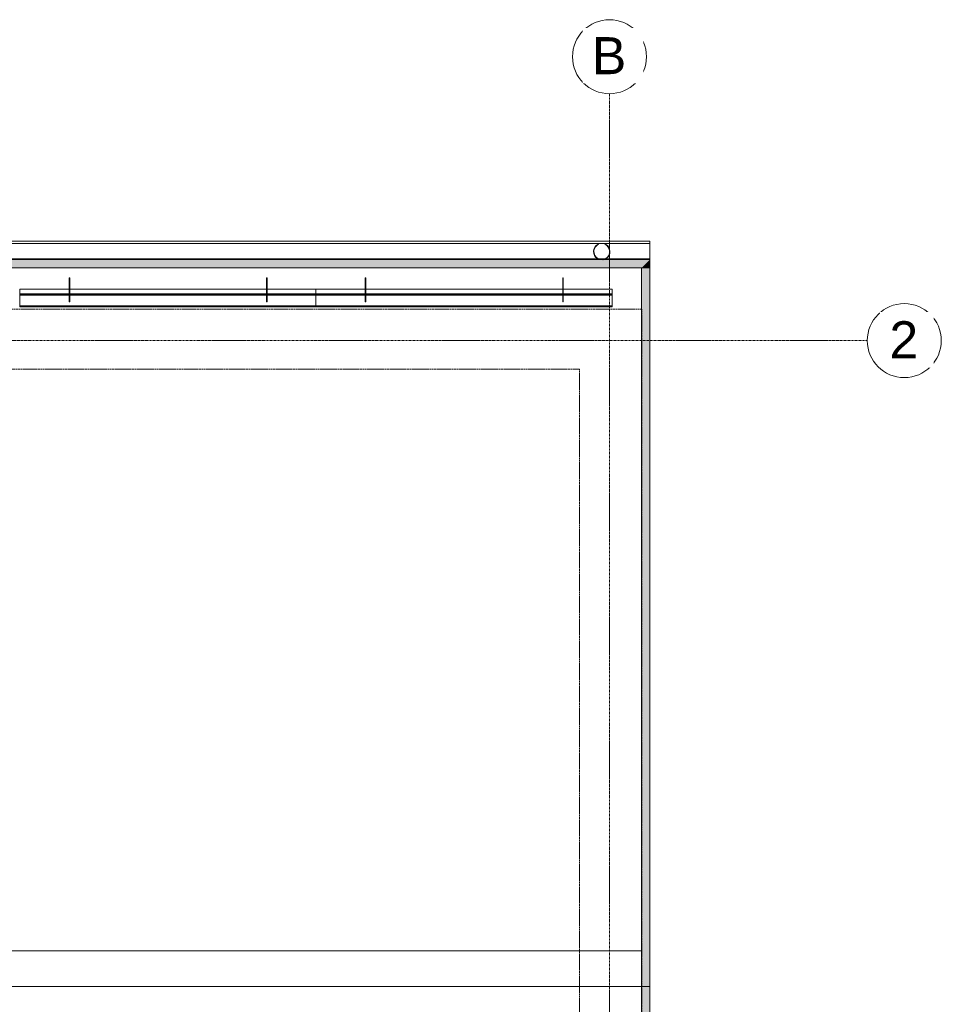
# Model space of a CAD drawing. Header units: millimetres. Extents: x -37728 to 44100, y 631619 to 691915.
# Tile 166 of 256: x -27729 to -22127, y 674089 to 680073. Entities that reach past the tile are written whole.
import ezdxf

# ---------------------------------------------------------------- set-up
doc = ezdxf.new("R2010")
doc.units = ezdxf.units.MM
doc.linetypes.add('Linia siatki', pattern=[2.2225, 1.27, -0.3175, 0.3175, -0.3175])
doc.linetypes.add('Ukryty', pattern=[0.714375, 0.47625, -0.238125])
doc.layers.add('_XREF', color=7, linetype='Continuous')
for name, color, linetype, lineweight in [('A-DETL-HDLN', 252, 'Ukryty', 5), ('A-DETL-MBND', 252, 'Continuous', 5), ('A-ROOF', 252, 'Continuous', 5), ('A-ROOF-OTLN', 252, 'Continuous', 5), ('A-ROOF-PATT', 252, 'Continuous', 5), ('S-GRID', 252, 'Continuous', 5), ('S-GRID-IDEN', 252, 'Continuous', 5)]:
    doc.layers.add(name, color=color, linetype=linetype, lineweight=lineweight)
doc.styles.add('Arial_2', font='arial.ttf', dxfattribs={"height": 22.5})

# ---------------------------------------------------------------- blocks, each defined once
blk = doc.blocks.new('Construction_Roof-Accessories_Lindab_KOTEGL - Construction_Roof-Accessories_Lindab_KOTEGL-V25-Dach PB')
at = {"layer": 'A-DETL-MBND', "color": 252}
for p, q in [((64277.15, 66350.74), (64276.85, 66350.74)), ((64276.85, 66350.74), (64276.85, 66350.39)), ((64276.85, 66350.7), (64276.85, 66348.88)), ((64276.85, 66345.81), (64276.85, 66350.39)), ((64276.85, 66348.18), (64276.85, 66348.88)), ((64276.85, 66348.88), (64276.85, 66347.04)), ((64276.85, 66346.59), (64276.85, 66348.82)), ((64276.85, 66347.82), (64276.85, 66348.18)), ((64276.85, 66345.88), (64276.85, 66347.82)), ((64276.85, 66347.04), (64276.85, 66346.39)), ((64277.15, 66347.04), (64276.85, 66347.04)), ((64276.85, 66345.88), (64276.85, 66346.59)), ((64276.85, 66345.93), (64276.85, 66346.39)), ((64276.85, 66346.39), (64276.85, 66346.32)), ((64276.85, 66345.92), (64276.85, 66346.3)), ((64276.85, 66346.29), (64276.85, 66345.92)), ((64276.85, 66345.69), (64276.85, 66345.93)), ((64276.85, 66345.59), (64276.85, 66345.91)), ((64276.85, 66345.91), (64276.85, 66345.59)), ((64276.85, 66345.81), (64276.85, 66345.12)), ((64277.15, 66350.39), (64277.15, 66350.74)), ((64277.15, 66348.88), (64277.15, 66350.7)), ((64277.15, 66350.39), (64277.15, 66345.81)), ((64277.15, 66348.88), (64277.15, 66348.82)), ((64277.15, 66348.88), (64277.15, 66348.18)), ((64277.15, 66347.04), (64277.15, 66348.88)), ((64277.15, 66348.82), (64277.15, 66348.66)), ((64277.15, 66348.66), (64277.15, 66346.59)), ((64277.15, 66348.18), (64277.15, 66345.88)), ((64277.15, 66346.39), (64277.15, 66347.04)), ((64277.15, 66346.59), (64277.15, 66345.92)), ((64277.15, 66346.39), (64277.15, 66345.93)), ((64277.15, 66346.32), (64277.15, 66346.39)), ((64277.15, 66346.3), (64277.15, 66345.92)), ((64277.15, 66345.92), (64277.15, 66346.29)), ((64277.15, 66345.93), (64277.15, 66345.69)), ((64277.15, 66345.91), (64277.15, 66345.59)), ((64277.15, 66345.59), (64277.15, 66345.91)), ((64277.15, 66345.12), (64277.15, 66345.81)), ((64276.85, 66345.32), (64276.85, 66345.68)), ((64276.85, 66345.23), (64276.85, 66345.56)), ((64276.85, 66345.56), (64276.85, 66345.23)), ((64276.85, 66344.55), (64276.85, 66345.31)), ((64276.85, 66344.84), (64276.85, 66345.2)), ((64276.85, 66345.2), (64276.85, 66343.88)), ((64276.85, 66343.82), (64276.85, 66345.12)), ((64276.85, 66344.09), (64276.85, 66344.84)), ((64276.85, 66344.18), (64276.85, 66344.55)), ((64276.85, 66343.86), (64276.85, 66344.18)), ((64276.85, 66343.84), (64276.85, 66344.09)), ((64276.85, 66343.85), (64276.85, 66343.89)), ((64276.85, 66343.43), (64276.85, 66343.74)), ((64276.85, 66343.73), (64276.85, 66343.43)), ((64276.85, 66341.02), (64276.85, 66343.73)), ((64276.85, 66343.39), (64276.85, 66343.72)), ((64276.85, 66343.39), (64276.85, 66343.72)), ((64276.85, 66343.48), (64276.85, 66343.71)), ((64276.85, 66343.18), (64276.85, 66343.43)), ((64276.85, 66341.59), (64276.85, 66343.41)), ((64276.85, 66343.41), (64276.85, 66341.06)), ((64276.85, 66341.36), (64276.85, 66343.18)), ((64276.85, 66341.29), (64276.85, 66341.59)), ((64276.85, 66341.01), (64276.85, 66341.36)), ((64276.85, 66341.06), (64276.85, 66341.29)), ((64276.85, 66340.98), (64276.85, 66340.92)), ((64276.85, 66340.34), (64276.85, 66340.98)), ((64276.85, 66340.89), (64276.85, 66340.97)), ((64276.85, 66340.89), (64276.85, 66340.95)), ((64276.85, 66340.92), (64276.85, 66340.34)), ((64276.85, 66340.04), (64276.85, 66337.52)), ((64276.85, 66337.52), (64276.85, 66340.04)), ((64277.15, 66345.68), (64277.15, 66345.32)), ((64277.15, 66345.56), (64277.15, 66345.23)), ((64277.15, 66345.23), (64277.15, 66345.56)), ((64277.15, 66345.31), (64277.15, 66343.86)), ((64277.15, 66345.2), (64277.15, 66344.09)), ((64277.15, 66343.88), (64277.15, 66345.2)), ((64277.15, 66345.12), (64277.15, 66343.82)), ((64277.15, 66344.09), (64277.15, 66343.84)), ((64277.15, 66343.89), (64277.15, 66343.85)), ((64277.15, 66343.74), (64277.15, 66343.43)), ((64277.15, 66343.73), (64277.15, 66341.02)), ((64277.15, 66343.43), (64277.15, 66343.73)), ((64277.15, 66343.72), (64277.15, 66343.39)), ((64277.15, 66343.72), (64277.15, 66343.56)), ((64277.15, 66343.71), (64277.15, 66343.48)), ((64277.15, 66343.56), (64277.15, 66343.39)), ((64277.15, 66343.43), (64277.15, 66343.18)), ((64277.15, 66343.41), (64277.15, 66341.95)), ((64277.15, 66341.06), (64277.15, 66343.41)), ((64277.15, 66343.18), (64277.15, 66341.36)), ((64277.15, 66341.95), (64277.15, 66341.59)), ((64277.15, 66341.59), (64277.15, 66341.29)), ((64277.15, 66341.36), (64277.15, 66341.01)), ((64277.15, 66341.29), (64277.15, 66341.06)), ((64277.15, 66340.98), (64277.15, 66340.34)), ((64277.15, 66340.92), (64277.15, 66340.98)), ((64277.15, 66340.97), (64277.15, 66340.89)), ((64277.15, 66340.34), (64277.15, 66340.92)), ((64277.15, 66340.04), (64277.15, 66337.52)), ((64277.15, 66337.52), (64277.15, 66340.04)), ((64276.85, 66337.37), (64276.85, 66336.01)), ((64276.85, 66336.01), (64276.85, 66337.37)), ((64276.85, 66336.01), (64277.15, 66336.01)), ((64277.15, 66337.37), (64277.15, 66336.01)), ((64277.15, 66336.01), (64277.15, 66337.37))]:
    blk.add_line(p, q, dxfattribs=at)
blk = doc.blocks.new('Construction_Roof-Accessories_Lindab_KOTEGL - Construction_Roof-Accessories_Lindab_KOTEGL-V26-Dach PB')
at = {"layer": 'A-DETL-MBND', "color": 252}
for p, q in [((64157.15, 66350.74), (64156.85, 66350.74)), ((64156.85, 66350.74), (64156.85, 66350.39)), ((64156.85, 66350.7), (64156.85, 66348.88)), ((64156.85, 66345.81), (64156.85, 66350.39)), ((64156.85, 66346.59), (64156.85, 66348.88)), ((64156.85, 66348.88), (64156.85, 66347.04)), ((64156.85, 66345.88), (64156.85, 66348.18)), ((64156.85, 66347.04), (64156.85, 66346.39)), ((64157.15, 66347.04), (64156.85, 66347.04)), ((64156.85, 66345.93), (64156.85, 66346.39)), ((64156.85, 66346.39), (64156.85, 66346.32)), ((64156.85, 66345.92), (64156.85, 66346.3)), ((64156.85, 66346.29), (64156.85, 66345.92)), ((64156.85, 66345.69), (64156.85, 66345.93)), ((64156.85, 66345.59), (64156.85, 66345.91)), ((64156.85, 66345.91), (64156.85, 66345.59)), ((64156.85, 66345.81), (64156.85, 66345.12)), ((64157.15, 66350.39), (64157.15, 66350.74)), ((64157.15, 66348.88), (64157.15, 66350.7)), ((64157.15, 66350.39), (64157.15, 66345.81)), ((64157.15, 66348.88), (64157.15, 66346.59)), ((64157.15, 66347.04), (64157.15, 66348.88)), ((64157.15, 66348.18), (64157.15, 66345.88)), ((64157.15, 66346.39), (64157.15, 66347.04)), ((64157.15, 66346.39), (64157.15, 66345.93)), ((64157.15, 66346.32), (64157.15, 66346.39)), ((64157.15, 66346.3), (64157.15, 66345.92)), ((64157.15, 66345.92), (64157.15, 66346.29)), ((64157.15, 66345.93), (64157.15, 66345.69)), ((64157.15, 66345.91), (64157.15, 66345.59)), ((64157.15, 66345.59), (64157.15, 66345.91)), ((64157.15, 66345.12), (64157.15, 66345.81)), ((64156.85, 66345.32), (64156.85, 66345.68)), ((64156.85, 66345.23), (64156.85, 66345.56)), ((64156.85, 66345.56), (64156.85, 66345.23)), ((64156.85, 66343.86), (64156.85, 66345.31)), ((64156.85, 66344.09), (64156.85, 66345.2)), ((64156.85, 66345.2), (64156.85, 66343.88)), ((64156.85, 66343.83), (64156.85, 66345.12)), ((64156.85, 66343.85), (64156.85, 66344.09)), ((64156.85, 66343.85), (64156.85, 66343.89)), ((64156.85, 66343.43), (64156.85, 66343.74)), ((64156.85, 66343.73), (64156.85, 66343.43)), ((64156.85, 66341.02), (64156.85, 66343.73)), ((64156.85, 66343.56), (64156.85, 66343.72)), ((64156.85, 66343.61), (64156.85, 66343.72)), ((64156.85, 66343.48), (64156.85, 66343.71)), ((64156.85, 66343.39), (64156.85, 66343.61)), ((64156.85, 66343.39), (64156.85, 66343.56)), ((64156.85, 66343.18), (64156.85, 66343.43)), ((64156.85, 66341.59), (64156.85, 66343.41)), ((64156.85, 66343.41), (64156.85, 66341.06)), ((64156.85, 66341.36), (64156.85, 66343.18)), ((64156.85, 66341.06), (64156.85, 66341.59)), ((64156.85, 66341.01), (64156.85, 66341.36)), ((64156.85, 66340.98), (64156.85, 66340.92)), ((64156.85, 66340.34), (64156.85, 66340.98)), ((64156.85, 66340.89), (64156.85, 66340.97)), ((64156.85, 66340.89), (64156.85, 66340.95)), ((64156.85, 66340.92), (64156.85, 66340.34)), ((64156.85, 66340.05), (64156.85, 66337.52)), ((64156.85, 66337.52), (64156.85, 66340.05)), ((64157.15, 66345.68), (64157.15, 66345.32)), ((64157.15, 66345.56), (64157.15, 66345.23)), ((64157.15, 66345.23), (64157.15, 66345.56)), ((64157.15, 66345.31), (64157.15, 66343.86)), ((64157.15, 66345.2), (64157.15, 66344.09)), ((64157.15, 66343.88), (64157.15, 66345.2)), ((64157.15, 66345.12), (64157.15, 66343.83)), ((64157.15, 66344.09), (64157.15, 66343.85)), ((64157.15, 66343.89), (64157.15, 66343.85)), ((64157.15, 66343.74), (64157.15, 66343.43)), ((64157.15, 66343.73), (64157.15, 66341.02)), ((64157.15, 66343.43), (64157.15, 66343.73)), ((64157.15, 66343.72), (64157.15, 66343.39)), ((64157.15, 66343.72), (64157.15, 66343.39)), ((64157.15, 66343.71), (64157.15, 66343.48)), ((64157.15, 66343.43), (64157.15, 66343.18)), ((64157.15, 66343.41), (64157.15, 66342.33)), ((64157.15, 66341.06), (64157.15, 66343.41)), ((64157.15, 66343.18), (64157.15, 66341.01)), ((64157.15, 66342.33), (64157.15, 66341.59)), ((64157.15, 66341.59), (64157.15, 66341.06)), ((64157.15, 66340.98), (64157.15, 66340.34)), ((64157.15, 66340.92), (64157.15, 66340.98)), ((64157.15, 66340.97), (64157.15, 66340.92)), ((64157.15, 66340.95), (64157.15, 66340.89)), ((64157.15, 66340.92), (64157.15, 66340.89)), ((64157.15, 66340.34), (64157.15, 66340.92)), ((64157.15, 66340.05), (64157.15, 66337.52)), ((64157.15, 66337.52), (64157.15, 66340.05)), ((64156.85, 66337.37), (64156.85, 66336.01)), ((64156.85, 66336.01), (64156.85, 66337.37)), ((64156.85, 66336.01), (64157.15, 66336.01)), ((64157.15, 66337.37), (64157.15, 66336.01)), ((64157.15, 66336.01), (64157.15, 66337.37))]:
    blk.add_line(p, q, dxfattribs=at)
blk = doc.blocks.new('Construction_Roof-Accessories_Lindab_SNO_KOTEGL - Construction_Roof-Accessories_Lindab_SNO-V27-Dach PB')
at = {"layer": 'A-DETL-MBND', "color": 252}
for p, q in [((64306.85, 66343.86), (64126.85, 66343.86)), ((64126.85, 66343.86), (64126.85, 66343.82)), ((64126.85, 66343.86), (64126.85, 66343.75)), ((64126.85, 66341.02), (64126.85, 66343.75)), ((64126.85, 66343.74), (64126.85, 66343.74)), ((64126.85, 66343.69), (64126.85, 66343.74)), ((64126.85, 66343.73), (64126.85, 66343.74)), ((64126.85, 66341.02), (64126.85, 66343.73)), ((64126.85, 66343.73), (64126.85, 66341.02)), ((64126.85, 66343.69), (64126.85, 66341.02)), ((64126.85, 66340.98), (64126.85, 66341.02)), ((64126.85, 66341.02), (64306.85, 66341.02)), ((64126.85, 66340.34), (64126.85, 66340.98)), ((64126.85, 66340.98), (64126.85, 66340.34)), ((64126.85, 66340.34), (64126.85, 66340.98)), ((64126.85, 66340.98), (64126.85, 66340.37)), ((64126.85, 66340.34), (64126.85, 66340.98)), ((64126.85, 66340.98), (64126.85, 66340.34)), ((64126.85, 66340.98), (64306.85, 66340.98)), ((64126.85, 66340.34), (64126.85, 66340.04)), ((64126.85, 66340.16), (64126.85, 66340.3)), ((64126.85, 66340.19), (64126.85, 66340.29)), ((64126.85, 66340.29), (64306.85, 66340.29)), ((64126.85, 66340.22), (64306.85, 66340.22)), ((64126.85, 66340.16), (64126.85, 66340.19)), ((64126.85, 66340.1), (64126.85, 66340.16)), ((64126.85, 66340.16), (64126.85, 66340.1)), ((64126.85, 66340.15), (64126.85, 66340.04)), ((64126.85, 66340.04), (64306.85, 66340.04)), ((64126.85, 66337.52), (64126.85, 66340.04)), ((64126.85, 66340.04), (64126.85, 66337.63)), ((64306.85, 66343.82), (64306.85, 66343.86)), ((64306.85, 66343.75), (64306.85, 66343.86)), ((64306.85, 66343.75), (64306.85, 66341.02)), ((64306.85, 66343.74), (64306.85, 66343.69)), ((64306.85, 66343.74), (64306.85, 66343.73)), ((64306.85, 66341.02), (64306.85, 66343.73)), ((64306.85, 66343.73), (64306.85, 66341.02)), ((64306.85, 66341.02), (64306.85, 66343.69)), ((64306.85, 66341.02), (64306.85, 66340.98)), ((64306.85, 66340.34), (64306.85, 66340.98)), ((64306.85, 66340.98), (64306.85, 66340.34)), ((64306.85, 66340.37), (64306.85, 66340.98)), ((64306.85, 66340.98), (64306.85, 66340.34)), ((64306.85, 66340.34), (64306.85, 66340.98)), ((64306.85, 66340.98), (64306.85, 66340.34)), ((64306.85, 66340.04), (64306.85, 66340.34)), ((64306.85, 66340.3), (64306.85, 66340.16)), ((64306.85, 66340.29), (64306.85, 66340.16)), ((64306.85, 66340.1), (64306.85, 66340.16)), ((64306.85, 66340.16), (64306.85, 66340.1)), ((64306.85, 66340.04), (64306.85, 66340.15)), ((64306.85, 66337.63), (64306.85, 66340.04)), ((64306.85, 66340.04), (64306.85, 66337.52)), ((64126.85, 66337.63), (64126.85, 66337.59)), ((64126.85, 66337.59), (64126.85, 66337.49)), ((64126.85, 66337.37), (64126.85, 66337.52)), ((64126.85, 66333.58), (64126.85, 66337.37)), ((64126.85, 66337.37), (64126.85, 66337.31)), ((64126.85, 66337.31), (64126.85, 66333.58)), ((64306.85, 66337.49), (64306.85, 66337.63)), ((64306.85, 66337.52), (64306.85, 66337.37)), ((64306.85, 66337.31), (64306.85, 66337.37)), ((64306.85, 66337.37), (64306.85, 66333.58)), ((64306.85, 66333.58), (64306.85, 66337.31)), ((64126.85, 66333.58), (64126.85, 66332.98)), ((64126.85, 66333.58), (64306.85, 66333.58)), ((64126.85, 66333.53), (64306.85, 66333.53)), ((64126.85, 66333.39), (64126.85, 66333.46)), ((64126.85, 66333.31), (64126.85, 66333.38)), ((64126.85, 66333.11), (64126.85, 66333.26)), ((64126.85, 66333.26), (64126.85, 66333.18)), ((64126.85, 66333.26), (64306.85, 66333.26)), ((64126.85, 66333.1), (64126.85, 66333.25)), ((64126.85, 66333.14), (64306.85, 66333.14)), ((64126.85, 66333.1), (64126.85, 66333.11)), ((64126.85, 66333.1), (64126.85, 66333.04)), ((64126.85, 66332.99), (64126.85, 66332.98)), ((64126.85, 66332.98), (64306.85, 66332.98)), ((64306.85, 66332.98), (64306.85, 66333.58)), ((64306.85, 66333.46), (64306.85, 66333.39)), ((64306.85, 66333.38), (64306.85, 66333.31)), ((64306.85, 66333.18), (64306.85, 66333.26)), ((64306.85, 66333.26), (64306.85, 66333.11)), ((64306.85, 66333.25), (64306.85, 66333.1)), ((64306.85, 66333.11), (64306.85, 66333.1)), ((64306.85, 66333.04), (64306.85, 66333.1)), ((64306.85, 66332.98), (64306.85, 66332.99))]:
    blk.add_line(p, q, dxfattribs=at)
blk = doc.blocks.new('Construction_Roof-Accessories_Lindab_KOTEGL - Construction_Roof-Accessories_Lindab_KOTEGL-V47-Dach PB')
at = {"layer": 'A-DETL-MBND', "color": 252}
for p, q in [((64457.15, 66350.74), (64456.85, 66350.74)), ((64456.85, 66350.74), (64456.85, 66350.39)), ((64456.85, 66350.7), (64456.85, 66348.88)), ((64456.85, 66345.81), (64456.85, 66350.39)), ((64456.85, 66346.59), (64456.85, 66348.88)), ((64456.85, 66348.88), (64456.85, 66347.04)), ((64456.85, 66345.88), (64456.85, 66348.18)), ((64456.85, 66347.04), (64456.85, 66346.39)), ((64457.15, 66347.04), (64456.85, 66347.04)), ((64456.85, 66345.93), (64456.85, 66346.39)), ((64456.85, 66346.39), (64456.85, 66346.32)), ((64456.85, 66345.92), (64456.85, 66346.3)), ((64456.85, 66346.29), (64456.85, 66345.92)), ((64456.85, 66345.69), (64456.85, 66345.93)), ((64456.85, 66345.59), (64456.85, 66345.91)), ((64456.85, 66345.91), (64456.85, 66345.59)), ((64456.85, 66345.81), (64456.85, 66345.12)), ((64457.15, 66350.39), (64457.15, 66350.74)), ((64457.15, 66348.88), (64457.15, 66350.7)), ((64457.15, 66350.39), (64457.15, 66345.81)), ((64457.15, 66348.88), (64457.15, 66346.59)), ((64457.15, 66347.04), (64457.15, 66348.88)), ((64457.15, 66348.18), (64457.15, 66345.88)), ((64457.15, 66346.39), (64457.15, 66347.04)), ((64457.15, 66346.39), (64457.15, 66346.21)), ((64457.15, 66346.39), (64457.15, 66346.32)), ((64457.15, 66346.32), (64457.15, 66346.39)), ((64457.15, 66346.3), (64457.15, 66346.16)), ((64457.15, 66345.92), (64457.15, 66346.29)), ((64457.15, 66346.21), (64457.15, 66345.98)), ((64457.15, 66346.16), (64457.15, 66345.92)), ((64457.15, 66345.98), (64457.15, 66345.93)), ((64457.15, 66345.93), (64457.15, 66345.69)), ((64457.15, 66345.91), (64457.15, 66345.59)), ((64457.15, 66345.59), (64457.15, 66345.91)), ((64457.15, 66345.12), (64457.15, 66345.81)), ((64456.85, 66345.32), (64456.85, 66345.68)), ((64456.85, 66345.23), (64456.85, 66345.56)), ((64456.85, 66345.56), (64456.85, 66345.23)), ((64456.85, 66343.86), (64456.85, 66345.31)), ((64456.85, 66344.09), (64456.85, 66345.2)), ((64456.85, 66345.2), (64456.85, 66343.88)), ((64456.85, 66343.82), (64456.85, 66345.12)), ((64456.85, 66343.84), (64456.85, 66344.09)), ((64456.85, 66343.88), (64456.85, 66343.89)), ((64456.85, 66343.85), (64456.85, 66343.89)), ((64456.85, 66343.43), (64456.85, 66343.74)), ((64456.85, 66343.73), (64456.85, 66343.43)), ((64456.85, 66341.02), (64456.85, 66343.73)), ((64456.85, 66343.39), (64456.85, 66343.72)), ((64456.85, 66343.48), (64456.85, 66343.71)), ((64456.85, 66343.18), (64456.85, 66343.43)), ((64456.85, 66342.33), (64456.85, 66343.41)), ((64456.85, 66343.41), (64456.85, 66341.06)), ((64456.85, 66342.44), (64456.85, 66343.18)), ((64456.85, 66341.68), (64456.85, 66342.44)), ((64456.85, 66341.59), (64456.85, 66342.33)), ((64456.85, 66341.11), (64456.85, 66341.68)), ((64456.85, 66341.06), (64456.85, 66341.59)), ((64456.85, 66341.01), (64456.85, 66341.11)), ((64456.85, 66340.98), (64456.85, 66340.92)), ((64456.85, 66340.34), (64456.85, 66340.98)), ((64456.85, 66340.89), (64456.85, 66340.97)), ((64456.85, 66340.89), (64456.85, 66340.95)), ((64456.85, 66340.92), (64456.85, 66340.34)), ((64456.85, 66340.89), (64456.85, 66340.89)), ((64456.85, 66340.04), (64456.85, 66337.52)), ((64456.85, 66337.52), (64456.85, 66340.04)), ((64457.15, 66345.68), (64457.15, 66345.32)), ((64457.15, 66345.56), (64457.15, 66345.23)), ((64457.15, 66345.23), (64457.15, 66345.56)), ((64457.15, 66345.31), (64457.15, 66343.86)), ((64457.15, 66345.2), (64457.15, 66344.09)), ((64457.15, 66343.88), (64457.15, 66345.2)), ((64457.15, 66345.12), (64457.15, 66343.82)), ((64457.15, 66344.09), (64457.15, 66343.84)), ((64457.15, 66343.89), (64457.15, 66343.85)), ((64457.15, 66343.89), (64457.15, 66343.88)), ((64457.15, 66343.74), (64457.15, 66343.43)), ((64457.15, 66343.73), (64457.15, 66341.02)), ((64457.15, 66343.43), (64457.15, 66343.73)), ((64457.15, 66343.72), (64457.15, 66343.39)), ((64457.15, 66343.71), (64457.15, 66343.48)), ((64457.15, 66343.43), (64457.15, 66343.18)), ((64457.15, 66343.41), (64457.15, 66341.59)), ((64457.15, 66341.06), (64457.15, 66343.41)), ((64457.15, 66343.18), (64457.15, 66341.01)), ((64457.15, 66341.59), (64457.15, 66341.29)), ((64457.15, 66341.29), (64457.15, 66341.06)), ((64457.15, 66340.98), (64457.15, 66340.34)), ((64457.15, 66340.92), (64457.15, 66340.98)), ((64457.15, 66340.97), (64457.15, 66340.92)), ((64457.15, 66340.95), (64457.15, 66340.89)), ((64457.15, 66340.34), (64457.15, 66340.92)), ((64457.15, 66340.04), (64457.15, 66337.52)), ((64457.15, 66337.52), (64457.15, 66340.04)), ((64456.85, 66337.37), (64456.85, 66336.01)), ((64456.85, 66336.01), (64456.85, 66337.37)), ((64456.85, 66336.01), (64457.15, 66336.01)), ((64457.15, 66337.37), (64457.15, 66336.01)), ((64457.15, 66336.01), (64457.15, 66337.37))]:
    blk.add_line(p, q, dxfattribs=at)
blk = doc.blocks.new('Construction_Roof-Accessories_Lindab_KOTEGL - Construction_Roof-Accessories_Lindab_KOTEGL-V48-Dach PB')
at = {"layer": 'A-DETL-MBND', "color": 252}
for p, q in [((64337.15, 66350.74), (64336.85, 66350.74)), ((64336.85, 66350.74), (64336.85, 66350.39)), ((64336.85, 66350.7), (64336.85, 66348.88)), ((64336.85, 66345.81), (64336.85, 66350.39)), ((64336.85, 66346.59), (64336.85, 66348.88)), ((64336.85, 66348.88), (64336.85, 66347.04)), ((64336.85, 66345.88), (64336.85, 66348.18)), ((64336.85, 66347.04), (64336.85, 66346.39)), ((64337.15, 66347.04), (64336.85, 66347.04)), ((64336.85, 66345.93), (64336.85, 66346.39)), ((64336.85, 66346.39), (64336.85, 66346.32)), ((64336.85, 66345.92), (64336.85, 66346.3)), ((64336.85, 66346.29), (64336.85, 66345.92)), ((64336.85, 66345.69), (64336.85, 66345.93)), ((64336.85, 66345.59), (64336.85, 66345.91)), ((64336.85, 66345.91), (64336.85, 66345.59)), ((64336.85, 66345.81), (64336.85, 66345.12)), ((64337.15, 66350.39), (64337.15, 66350.74)), ((64337.15, 66348.88), (64337.15, 66350.7)), ((64337.15, 66350.39), (64337.15, 66345.81)), ((64337.15, 66348.88), (64337.15, 66346.59)), ((64337.15, 66347.04), (64337.15, 66348.88)), ((64337.15, 66348.18), (64337.15, 66345.88)), ((64337.15, 66346.39), (64337.15, 66347.04)), ((64337.15, 66346.39), (64337.15, 66345.93)), ((64337.15, 66346.32), (64337.15, 66346.39)), ((64337.15, 66346.3), (64337.15, 66345.92)), ((64337.15, 66345.92), (64337.15, 66346.29)), ((64337.15, 66345.93), (64337.15, 66345.69)), ((64337.15, 66345.91), (64337.15, 66345.59)), ((64337.15, 66345.59), (64337.15, 66345.91)), ((64337.15, 66345.12), (64337.15, 66345.81)), ((64336.85, 66345.32), (64336.85, 66345.68)), ((64336.85, 66345.23), (64336.85, 66345.56)), ((64336.85, 66345.56), (64336.85, 66345.23)), ((64336.85, 66343.86), (64336.85, 66345.31)), ((64336.85, 66344.09), (64336.85, 66345.2)), ((64336.85, 66345.2), (64336.85, 66343.88)), ((64336.85, 66343.83), (64336.85, 66345.12)), ((64336.85, 66343.85), (64336.85, 66344.09)), ((64336.85, 66343.85), (64336.85, 66343.89)), ((64336.85, 66343.43), (64336.85, 66343.74)), ((64336.85, 66343.73), (64336.85, 66343.43)), ((64336.85, 66341.02), (64336.85, 66343.73)), ((64336.85, 66343.61), (64336.85, 66343.72)), ((64336.85, 66343.43), (64336.85, 66343.72)), ((64336.85, 66343.48), (64336.85, 66343.71)), ((64336.85, 66343.39), (64336.85, 66343.61)), ((64336.85, 66343.18), (64336.85, 66343.43)), ((64336.85, 66343.39), (64336.85, 66343.43)), ((64336.85, 66342.33), (64336.85, 66343.41)), ((64336.85, 66343.41), (64336.85, 66341.06)), ((64336.85, 66343.39), (64336.85, 66343.39)), ((64336.85, 66342.82), (64336.85, 66343.18)), ((64336.85, 66341.68), (64336.85, 66342.82)), ((64336.85, 66341.59), (64336.85, 66342.33)), ((64336.85, 66341.36), (64336.85, 66341.68)), ((64336.85, 66341.06), (64336.85, 66341.59)), ((64336.85, 66341.11), (64336.85, 66341.36)), ((64336.85, 66341.01), (64336.85, 66341.11)), ((64336.85, 66340.98), (64336.85, 66340.92)), ((64336.85, 66340.34), (64336.85, 66340.98)), ((64336.85, 66340.89), (64336.85, 66340.97)), ((64336.85, 66340.92), (64336.85, 66340.34)), ((64336.85, 66340.05), (64336.85, 66337.52)), ((64336.85, 66337.52), (64336.85, 66340.05)), ((64337.15, 66345.68), (64337.15, 66345.32)), ((64337.15, 66345.56), (64337.15, 66345.23)), ((64337.15, 66345.23), (64337.15, 66345.56)), ((64337.15, 66345.31), (64337.15, 66343.86)), ((64337.15, 66345.2), (64337.15, 66344.09)), ((64337.15, 66343.88), (64337.15, 66345.2)), ((64337.15, 66345.12), (64337.15, 66343.83)), ((64337.15, 66344.09), (64337.15, 66343.85)), ((64337.15, 66343.89), (64337.15, 66343.85)), ((64337.15, 66343.74), (64337.15, 66343.43)), ((64337.15, 66343.73), (64337.15, 66341.02)), ((64337.15, 66343.43), (64337.15, 66343.73)), ((64337.15, 66343.72), (64337.15, 66343.43)), ((64337.15, 66343.72), (64337.15, 66343.45)), ((64337.15, 66343.71), (64337.15, 66343.48)), ((64337.15, 66343.45), (64337.15, 66343.39)), ((64337.15, 66343.43), (64337.15, 66343.18)), ((64337.15, 66343.43), (64337.15, 66343.39)), ((64337.15, 66343.41), (64337.15, 66342.33)), ((64337.15, 66341.06), (64337.15, 66343.41)), ((64337.15, 66343.39), (64337.15, 66343.39)), ((64337.15, 66343.18), (64337.15, 66341.01)), ((64337.15, 66342.33), (64337.15, 66341.59)), ((64337.15, 66341.59), (64337.15, 66341.06)), ((64337.15, 66340.98), (64337.15, 66340.34)), ((64337.15, 66340.92), (64337.15, 66340.98)), ((64337.15, 66340.97), (64337.15, 66340.92)), ((64337.15, 66340.95), (64337.15, 66340.89)), ((64337.15, 66340.92), (64337.15, 66340.89)), ((64337.15, 66340.34), (64337.15, 66340.92)), ((64337.15, 66340.05), (64337.15, 66337.52)), ((64337.15, 66337.52), (64337.15, 66340.05)), ((64336.85, 66337.37), (64336.85, 66336.01)), ((64336.85, 66336.01), (64336.85, 66337.37)), ((64336.85, 66336.01), (64337.15, 66336.01)), ((64337.15, 66337.37), (64337.15, 66336.01)), ((64337.15, 66336.01), (64337.15, 66337.37))]:
    blk.add_line(p, q, dxfattribs=at)
blk = doc.blocks.new('Construction_Roof-Accessories_Lindab_SNO_KOTEGL - Construction_Roof-Accessories_Lindab_SNO-V49-Dach PB')
at = {"layer": 'A-DETL-MBND', "color": 252}
for p, q in [((64486.85, 66343.86), (64306.85, 66343.86)), ((64306.85, 66343.86), (64306.85, 66343.85)), ((64306.85, 66343.86), (64306.85, 66343.75)), ((64306.85, 66343.85), (64306.85, 66343.82)), ((64306.85, 66341.02), (64306.85, 66343.75)), ((64306.85, 66343.73), (64306.85, 66343.74)), ((64306.85, 66343.73), (64306.85, 66343.74)), ((64306.85, 66341.02), (64306.85, 66343.73)), ((64306.85, 66343.69), (64306.85, 66343.73)), ((64306.85, 66343.73), (64306.85, 66341.02)), ((64306.85, 66343.69), (64306.85, 66341.02)), ((64306.85, 66340.98), (64306.85, 66341.02)), ((64306.85, 66341.02), (64486.85, 66341.02)), ((64306.85, 66340.34), (64306.85, 66340.98)), ((64306.85, 66340.98), (64306.85, 66340.34)), ((64306.85, 66340.34), (64306.85, 66340.98)), ((64306.85, 66340.98), (64306.85, 66340.37)), ((64306.85, 66340.34), (64306.85, 66340.98)), ((64306.85, 66340.98), (64306.85, 66340.34)), ((64306.85, 66340.98), (64486.85, 66340.98)), ((64306.85, 66340.34), (64306.85, 66340.04)), ((64306.85, 66340.25), (64306.85, 66340.3)), ((64306.85, 66340.24), (64306.85, 66340.29)), ((64306.85, 66340.29), (64486.85, 66340.29)), ((64306.85, 66340.2), (64306.85, 66340.25)), ((64306.85, 66340.19), (64306.85, 66340.24)), ((64306.85, 66340.22), (64486.85, 66340.22)), ((64306.85, 66340.16), (64306.85, 66340.2)), ((64306.85, 66340.16), (64306.85, 66340.19)), ((64306.85, 66340.1), (64306.85, 66340.16)), ((64306.85, 66340.16), (64306.85, 66340.1)), ((64306.85, 66340.15), (64306.85, 66340.04)), ((64306.85, 66340.04), (64486.85, 66340.04)), ((64306.85, 66337.52), (64306.85, 66340.04)), ((64306.85, 66340.04), (64306.85, 66337.63)), ((64486.85, 66343.82), (64486.85, 66343.86)), ((64486.85, 66343.75), (64486.85, 66343.86)), ((64486.85, 66343.75), (64486.85, 66341.02)), ((64486.85, 66343.74), (64486.85, 66343.69)), ((64486.85, 66343.74), (64486.85, 66343.73)), ((64486.85, 66341.02), (64486.85, 66343.73)), ((64486.85, 66343.73), (64486.85, 66341.02)), ((64486.85, 66341.02), (64486.85, 66343.69)), ((64486.85, 66341.02), (64486.85, 66340.98)), ((64486.85, 66340.34), (64486.85, 66340.98)), ((64486.85, 66340.98), (64486.85, 66340.34)), ((64486.85, 66340.37), (64486.85, 66340.98)), ((64486.85, 66340.98), (64486.85, 66340.34)), ((64486.85, 66340.34), (64486.85, 66340.98)), ((64486.85, 66340.98), (64486.85, 66340.34)), ((64486.85, 66340.04), (64486.85, 66340.34)), ((64486.85, 66340.3), (64486.85, 66340.16)), ((64486.85, 66340.29), (64486.85, 66340.16)), ((64486.85, 66340.1), (64486.85, 66340.16)), ((64486.85, 66340.16), (64486.85, 66340.1)), ((64486.85, 66340.04), (64486.85, 66340.15)), ((64486.85, 66337.63), (64486.85, 66340.04)), ((64486.85, 66340.04), (64486.85, 66337.52)), ((64306.85, 66337.63), (64306.85, 66337.59)), ((64306.85, 66337.59), (64306.85, 66337.54)), ((64306.85, 66337.54), (64306.85, 66337.49)), ((64306.85, 66337.37), (64306.85, 66337.52)), ((64306.85, 66333.58), (64306.85, 66337.37)), ((64306.85, 66337.37), (64306.85, 66337.31)), ((64306.85, 66337.31), (64306.85, 66333.58)), ((64486.85, 66337.49), (64486.85, 66337.63)), ((64486.85, 66337.52), (64486.85, 66337.37)), ((64486.85, 66337.31), (64486.85, 66337.37)), ((64486.85, 66337.37), (64486.85, 66333.58)), ((64486.85, 66333.58), (64486.85, 66337.31)), ((64306.85, 66333.58), (64306.85, 66332.98)), ((64306.85, 66333.58), (64486.85, 66333.58)), ((64306.85, 66333.53), (64486.85, 66333.53)), ((64306.85, 66333.39), (64306.85, 66333.46)), ((64306.85, 66333.31), (64306.85, 66333.38)), ((64306.85, 66333.11), (64306.85, 66333.26)), ((64306.85, 66333.26), (64306.85, 66333.18)), ((64306.85, 66333.26), (64486.85, 66333.26)), ((64306.85, 66333.19), (64306.85, 66333.25)), ((64306.85, 66333.14), (64306.85, 66333.19)), ((64306.85, 66333.1), (64306.85, 66333.14)), ((64306.85, 66333.14), (64486.85, 66333.14)), ((64306.85, 66333.1), (64306.85, 66333.11)), ((64306.85, 66333.1), (64306.85, 66333.1)), ((64306.85, 66333.1), (64306.85, 66333.04)), ((64306.85, 66332.99), (64306.85, 66332.98)), ((64306.85, 66332.98), (64486.85, 66332.98)), ((64486.85, 66332.98), (64486.85, 66333.58)), ((64486.85, 66333.46), (64486.85, 66333.39)), ((64486.85, 66333.38), (64486.85, 66333.31)), ((64486.85, 66333.18), (64486.85, 66333.26)), ((64486.85, 66333.26), (64486.85, 66333.11)), ((64486.85, 66333.25), (64486.85, 66333.1)), ((64486.85, 66333.11), (64486.85, 66333.1)), ((64486.85, 66333.04), (64486.85, 66333.1)), ((64486.85, 66332.98), (64486.85, 66332.99))]:
    blk.add_line(p, q, dxfattribs=at)
blk = doc.blocks.new('ARu Rura spustowa okrągła ___FK_04_0 - Na ziemię _φ10_-9233713-Dach PB')
at = {"layer": 'A-DETL-MBND', "color": 252}
for radius, start, end in [(5, 123.01922, 241.44202), (4.8, 120, 246.92016), (5, 98.81378, 99.56759), (5, 80.43241, 81.18622), (4.8, 293.07984, 60), (5, 298.55798, 56.98078)]:
    blk.add_arc((12.5, -52.95), radius, start, end, dxfattribs=at)
blk = doc.blocks.new('Siatka - M_Symbol siatki - okrąg mniejszy-7853319-Dach PB')
at = {"layer": 'S-GRID-IDEN', "color": 252}
blk.add_circle((0, 0), 0.45, dxfattribs=at)
blk = doc.blocks.new('A$C4e31ac75')
at = {"layer": 'A-ROOF-PATT'}
for points in [[(-560.04, 2328.34), (19.55, 2328.34), (24.55, 2333.34), (-1109.48, 2333.34), (-1104.48, 2328.34), (-579.38, 2328.34)], [(24.55, 2328.34), (24.55, 2333.34), (19.55, 2328.34), (20.04, 2328.34)], [(19.55, 1891.69), (24.55, 1891.69), (24.55, 2328.34), (19.55, 2328.34), (19.55, 1913.34)], [(24.55, 1455.05), (24.55, 1891.69), (19.55, 1891.69), (19.55, 1455.05), (20.04, 1455.05)]]:
    blk.add_hatch(color=256, dxfattribs=at).paths.add_polyline_path(points)
at = {"layer": 'A-DETL-HDLN'}
for p, q in [((-1104.43, 2303.25), (19.57, 2303.25)), ((19.57, 2303.25), (19.57, 1479.25)), ((-1068.21, 2266.77), (-18.21, 2266.77)), ((-18.21, 2266.77), (-18.21, 1516.77))]:
    blk.add_line(p, q, dxfattribs=at)
at = {"layer": 'A-DETL-MBND'}
for p, q in [((24.55, 2344.53), (-1109.48, 2344.53)), ((-1109.48, 2343.14), (24.55, 2343.14)), ((24.55, 2333.34), (24.55, 2344.53)), ((-1109.48, 2333.77), (24.55, 2333.77)), ((-1109.48, 2333.57), (24.55, 2333.57))]:
    blk.add_line(p, q, dxfattribs=at)
at = {"layer": 'A-ROOF'}
for p, q in [((19.55, 2328.34), (19.55, 1455.05)), ((19.55, 1913.34), (-1104.48, 1913.34)), ((19.55, 1891.69), (-1104.48, 1891.69))]:
    blk.add_line(p, q, dxfattribs=at)
at = {"layer": 'A-ROOF-OTLN'}
for p, q in [((-1109.48, 2333.34), (24.55, 2333.34)), ((24.55, 2328.34), (-1109.48, 2328.34)), ((24.55, 2333.34), (24.55, 1450.05)), ((24.55, 1891.69), (19.55, 1891.69))]:
    blk.add_line(p, q, dxfattribs=at)
at = {"layer": 'S-GRID', "linetype": 'Linia siatki'}
for p, q in [((0, 2434.18), (0, 1320.54)), ((-1161.95, 2284.14), (156.7, 2284.14))]:
    blk.add_line(p, q, dxfattribs=at)
at = {"layer": 'A-DETL-MBND', "rotation": 180}
blk.add_blockref('ARu Rura spustowa okrągła ___FK_04_0 - Na ziemię _φ10_-9233713-Dach PB', (7.78, 2285.29), dxfattribs=at)
at = {"layer": 'A-DETL-MBND'}
for name in ['Construction_Roof-Accessories_Lindab_KOTEGL - Construction_Roof-Accessories_Lindab_KOTEGL-V26-Dach PB', 'Construction_Roof-Accessories_Lindab_KOTEGL - Construction_Roof-Accessories_Lindab_KOTEGL-V25-Dach PB', 'Construction_Roof-Accessories_Lindab_KOTEGL - Construction_Roof-Accessories_Lindab_KOTEGL-V48-Dach PB', 'Construction_Roof-Accessories_Lindab_KOTEGL - Construction_Roof-Accessories_Lindab_KOTEGL-V47-Dach PB', 'Construction_Roof-Accessories_Lindab_SNO_KOTEGL - Construction_Roof-Accessories_Lindab_SNO-V27-Dach PB', 'Construction_Roof-Accessories_Lindab_SNO_KOTEGL - Construction_Roof-Accessories_Lindab_SNO-V49-Dach PB']:
    blk.add_blockref(name, (-64485.3, -64028.37), dxfattribs=at)
at = {"layer": 'S-GRID-IDEN', "xscale": 49.99999999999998, "yscale": 49.99999999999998, "zscale": 49.99999999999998}
for p, rotation in [((0, 2456.68), 180), ((179.2, 2284.14), 269.9999999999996)]:
    blk.add_blockref('Siatka - M_Symbol siatki - okrąg mniejszy-7853319-Dach PB', p, dxfattribs=dict(at, rotation=rotation))
at = {"layer": 'S-GRID-IDEN', "char_height": 22.5, "attachment_point": 1, "style": 'Arial_2', "bg_fill": 3, "box_fill_scale": 1.25, "bg_fill_color": 256, "bg_fill_true_color": 13158600, "bg_fill_transparency": 0}
for s, insert, width in [('\\fArial|b0|i0|c238|p34|;B', (-10.74, 2468.57), 25.654), ('\\fArial|b0|i0|c238|p34|;2', (170.15, 2295.9), 21.2447)]:
    blk.add_mtext(s, dxfattribs=dict(at, insert=insert, width=width))

msp = doc.modelspace()

# ---------------------------------------------------------------- block references
at = {"layer": '_XREF', "xscale": 10, "yscale": 10, "zscale": 10}
msp.add_blockref('A$C4e31ac75', (-24143.6, 655281.1), dxfattribs=at)

doc.saveas('drawing.dxf')
